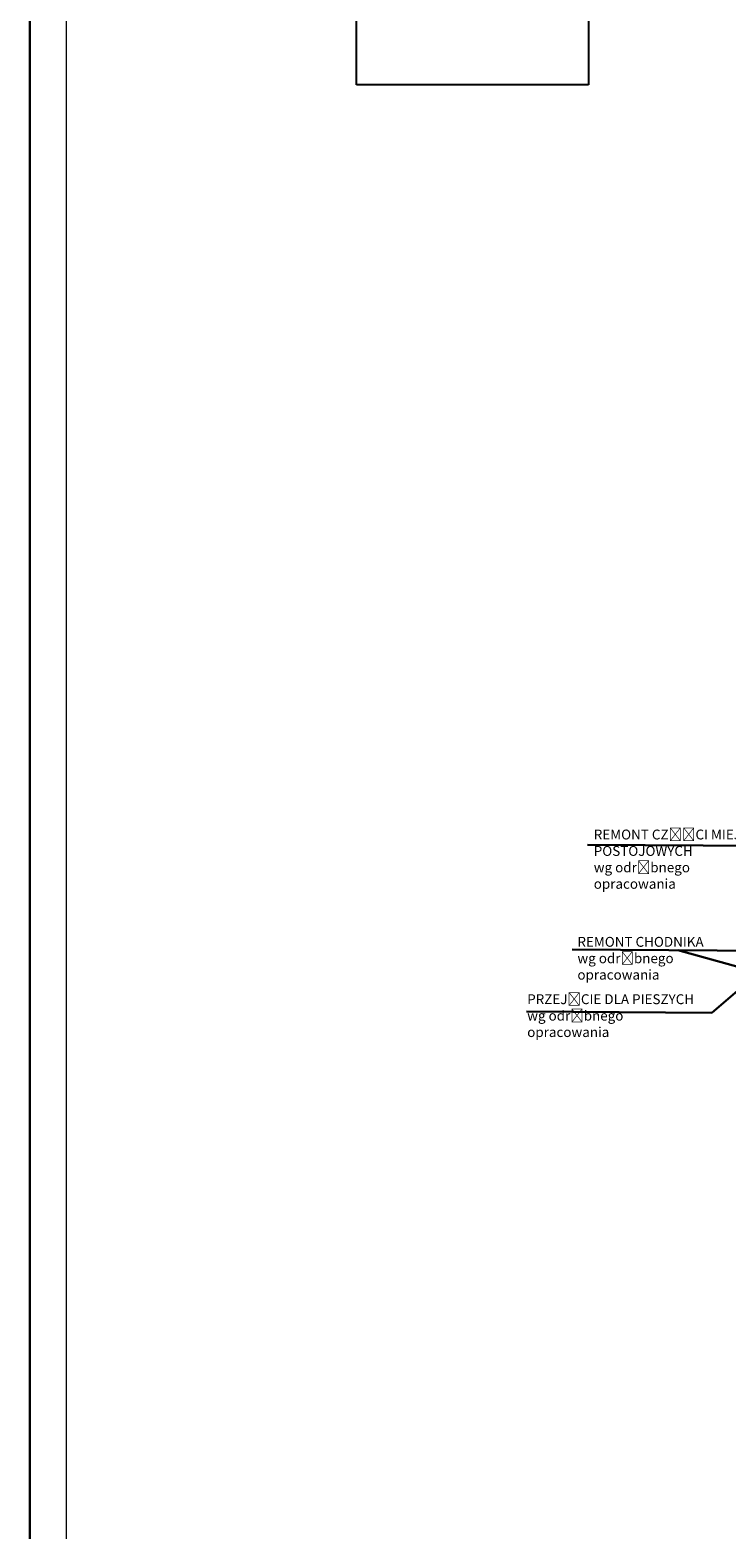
# Model space of a CAD drawing. Header units: millimetres. Extents: x 6567289036 to 6568990308, y 5976640423 to 5977332400.
# Tile 42 of 216: x 6567921000 to 6567997284, y 5976852840 to 5977017132. Entities that reach past the tile are written whole.
import ezdxf

# ---------------------------------------------------------------- set-up
doc = ezdxf.new("R2010")
doc.units = ezdxf.units.MM
doc.layers.add('0_PODKŁADANKI', color=7, linetype='Continuous')
doc.layers.add('PZT_Budynek Cz. Naziemna', color=250, linetype='Continuous', lineweight=0)
doc.styles.get("Standard").update_dxf_attribs({"font": 'arial.ttf'})
picture_1 = doc.add_image_def('image1.png', size_in_pixel=(597, 948))
picture_2 = doc.add_image_def('image2.jpg', size_in_pixel=(6997, 9782))

# ---------------------------------------------------------------- blocks, each defined once
blk = doc.blocks.new('A$C610A10FE')
at = {"layer": '0_PODKŁADANKI', "color": 18, "linetype": 'Continuous', "lineweight": 18}
for p, q in [((-296.5, 0), (-296.5, 414.5)), ((-292.5, 32), (-292.5, 412))]:
    blk.add_line(p, q, dxfattribs=at)
blk = doc.blocks.new('A$C369333FC')
at = {"layer": 'PZT_Budynek Cz. Naziemna', "xscale": 1000, "yscale": 1000, "zscale": 1000}
blk.add_blockref('A$C610A10FE', (0, 0), dxfattribs=at)
blk = doc.blocks.new('A$C10C251DF')
blk.add_blockref('A$C369333FC', (0, 0))

msp = doc.modelspace()

# ---------------------------------------------------------------- linework, layer by layer
at = {"color": 6, "lineweight": 30}
for p, q in [((6568001708.83211, 5976927781.127754), (6567982111.56089, 5976927897.255207)), ((6567996311.827155, 5976916307.6735), (6567980434.481043, 5976916423.800953)), ((6568004694.694695, 5976912833.386119), (6567991998.406124, 5976916339.22201)), ((6567995713.329674, 5976909498.099984), (6568001792.024016, 5976914709.136483)), ((6567995713.329674, 5976909498.099984), (6567975424.030394, 5976909646.496614))]:
    msp.add_line(p, q, dxfattribs=at)
msp.add_lwpolyline([(6567996311.827155, 5976916307.6735), (6567999467.840419, 5976916284.590311)], dxfattribs=at)

# ---------------------------------------------------------------- block references
at = {"layer": '0_PODKŁADANKI', "lineweight": 70, "xscale": 1000, "yscale": 1000, "zscale": 1000}
msp.add_blockref('A$C610A10FE', (6568217500, 5976718000), dxfattribs=at)
msp.add_blockref('A$C610A10FE', (6568217500, 5976718000), dxfattribs=at)
at = {"layer": '0_PODKŁADANKI', "linetype": 'Continuous', "lineweight": 70}
msp.add_blockref('A$C10C251DF', (6568217500, 5976718000), dxfattribs=at)

# ---------------------------------------------------------------- texts
at = {"color": 6, "lineweight": 30, "char_height": 1080, "attachment_point": 1}
for s, width, insert in [('REMONT CZĘŚCI MIEJSC POSTOJOWYCH\\Pwg odrębnego \\Popracowania', 19758.34462452, (6567982787.991167, 5976929554.092238)), ('{\\W2.576449; }REMONT CHODNIKA\\P{\\W2.576449; }wg odrębnego \\P{\\W2.576449; }opracowania', 19758.34462452, (6567980147.669183, 5976917800.689819)), ('{\\W2.576449; }PRZEJŚCIE DLA PIESZYCH\\P{\\W2.576449; }wg odrębnego \\P{\\W2.576449; }opracowania', 26393.89705849, (6567974643.988498, 5976911516.078416))]:
    msp.add_mtext_dynamic_manual_height_columns(s, width=width, gutter_width=12.5, heights=[0], dxfattribs=dict(at, insert=insert))

# ---------------------------------------------------------------- pictures from other files: only their frames are drawn
at = {"color": 6, "lineweight": 30}
image = msp.add_image(picture_2, insert=(6567921000, 5976718000), size_in_units=(296500, 414515.220809), dxfattribs=at)
image.dxf.flags = 7
image = msp.add_image(picture_1, insert=(6567956774.999994, 5977011125.000001), size_in_units=(25450.000007, 40413.065337))
image.dxf.flags = 15
image = msp.add_image(picture_1, insert=(6567956775, 5977011125.000001), size_in_units=(0.000151, 0.000239))
image.dxf.flags = 7

doc.saveas('drawing.dxf')
